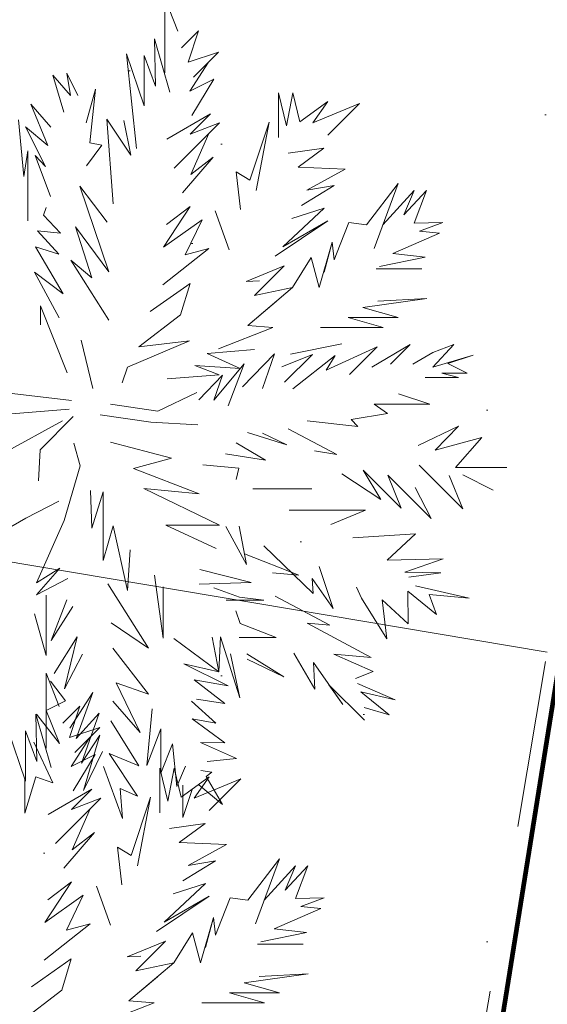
# Model space of a CAD drawing. Header units: millimetres. Extents: x 6487905018 to 6488192500, y 5882180700 to 5882375224.
# Tile 118 of 256: x 6488051874 to 6488052822, y 5882242171 to 5882243939. Entities that reach past the tile are written whole.
import ezdxf
from ezdxf.xclip import XClip

# ---------------------------------------------------------------- set-up
doc = ezdxf.new("R2010")
doc.units = ezdxf.units.MM
doc.header["$MEASUREMENT"] = 0
doc.header["$XCLIPFRAME"] = 2
for name, pattern in [('Dashed', [600, 300, -300]), ('GSW', [3000, 1500, -1500]), ('L_0_03', [1000, 500, -500]), ('Przerywana', [2400, 1200, -1200]), ('Wipeout_Contour', [1000, 0, -1000])]:
    doc.linetypes.add(name, pattern=pattern)
for name, color, linetype, lineweight in [('0 granice_Nr_pióra__10', 22, 'Continuous', 120), ('drzewa_Nr_pióra__154', 94, 'Continuous', 5), ('granica_Nr_pióra__123', 100, 'Continuous', 120), ('teren zielony_Nr_pióra__1', 7, 'Continuous', 0), ('teren zielony_Nr_pióra__157', 93, 'Continuous', 0), ('Wymiarowanie_Nr_pióra__1', 7, 'Continuous', 0), ('Zamość 06.10._2_217_Granica_konturu_klasyfikcyjnego_Nr_pióra__96', 8, 'Continuous', 15), ('Zamość 06.10._2_218_Granica_uzytku_Nr_pióra__96', 8, 'Continuous', 15), ('Zamość 06.10._2_219_Linia_granicy_Nr_pióra__96', 8, 'Continuous', 15), ('ZBIORNIK_Nr_pióra__81', 182, 'Continuous', 5)]:
    doc.layers.add(name, color=color, linetype=linetype, lineweight=lineweight)
for name, color, linetype in [('Mapa cyfrowa', 7, 'Continuous'), ('Wymiarowanie', 7, 'Continuous'), ('Zamość 06.10._2_Mapa cyfrowa', 7, 'Continuous')]:
    doc.layers.add(name, color=color, linetype=linetype)
doc.styles.add('GENERATED_STYLE_2', font='txt')
doc.dimstyles.new('GENERATED_STYLE__1', dxfattribs={"dimtxt": 750, "dimasz": 570, "dimexe": 0.18, "dimexo": 0, "dimgap": 0.09, "dimtad": 1, "dimlfac": 0.001, "dimzin": 0, "dimdsep": 46, "dimtxsty": 'GENERATED_STYLE_2', "dimblk": 'ARROWHEAD_11', "dimblk1": 'ARROWHEAD_11', "dimblk2": 'ARROWHEAD_11', "dimcen": 0.09, "dimclrd": 7, "dimclre": 7, "dimclrt": 7, "dimazin": 0, "dimtfac": 1, "dimtdec": 4, "dimtmove": 2, "dimatfit": 3, "dimfxl": 0, "dimtolj": 1, "dimtzin": 0, "dimarcsym": 0})

# ---------------------------------------------------------------- blocks, each defined once
blk = doc.blocks.new('Rysunek_1_2')
at = {"color": 254, "linetype": 'Wipeout_Contour', "lineweight": 0, "ltscale": 70061284114.24681}
blk.add_wipeout([(6487915525.867126, 5882181505.900702), (6488146644.289524, 5882181505.900702), (6488146644.289524, 5882373115.540435), (6488107628.768834, 5882373115.540435), (6488107628.768834, 5882320263.490532), (6488101226.436201, 5882320263.490532), (6488101226.436201, 5882373115.540435), (6487915525.867126, 5882373115.540435)], dxfattribs=at).dxf.layer = 'Zamość 06.10._2_Mapa cyfrowa'
at = {"layer": 'Zamość 06.10._2_217_Granica_konturu_klasyfikcyjnego_Nr_pióra__96', "linetype": 'L_0_03', "flags": 128}
blk.add_lwpolyline([(6488051120, 5882232010), (6488060880, 5882292980.000001)], dxfattribs=at)
at = {"layer": 'Zamość 06.10._2_218_Granica_uzytku_Nr_pióra__96', "linetype": 'L_0_03', "flags": 128}
for points in [[(6488060880, 5882292980.000001), (6488051120, 5882232010)], [(6488051120, 5882232010), (6488060880, 5882292980.000001)]]:
    blk.add_lwpolyline(points, dxfattribs=at)
at = {"layer": 'Zamość 06.10._2_219_Linia_granicy_Nr_pióra__96', "linetype": 'Continuous', "flags": 128}
blk.add_lwpolyline([(6488065190.000001, 5882319980.000001), (6488051120, 5882232010)], dxfattribs=at)
blk = doc.blocks.new('*D75', base_point=(6488045394.921593, 5882250647.102998))
at = {"layer": 'Wymiarowanie_Nr_pióra__1', "linetype": 'Continuous'}
for points in [[(6488060230.552193, 5882248902.391357), (6488060219.134123, 5882248959.793873), (6488060186.61821, 5882249008.457375), (6488060137.954707, 5882249040.973288), (6488060080.552193, 5882249052.391357), (6488060023.149677, 5882249040.973288), (6488059974.486176, 5882249008.457375), (6488059941.970263, 5882248959.793873), (6488059930.552193, 5882248902.391357), (6488059941.970263, 5882248844.988843), (6488059974.486176, 5882248796.32534), (6488060023.149677, 5882248763.809427), (6488060080.552193, 5882248752.391357), (6488060137.954707, 5882248763.809427), (6488060186.61821, 5882248796.32534), (6488060219.134123, 5882248844.988843)], [(6488059031.653335, 5882241782.627208), (6488059020.235264, 5882241840.029723), (6488058987.719352, 5882241888.693226), (6488058939.055849, 5882241921.209138), (6488058881.653335, 5882241932.627208), (6488058824.250819, 5882241921.209138), (6488058775.587317, 5882241888.693226), (6488058743.071404, 5882241840.029723), (6488058731.653335, 5882241782.627208), (6488058743.071404, 5882241725.224693), (6488058775.587317, 5882241676.561191), (6488058824.250819, 5882241644.045279), (6488058881.653335, 5882241632.627208), (6488058939.055849, 5882241644.045279), (6488058987.719352, 5882241676.561191), (6488059020.235264, 5882241725.224693)]]:
    blk.add_hatch(color=256, dxfattribs=at).paths.add_polyline_path(points)
for p, q in [((6488060130.367934, 5882249198.226433), (6488060105.460064, 5882249050.308895)), ((6488059525.861426, 5882248995.795874), (6488059932.634655, 5882248927.299229)), ((6488060228.46973, 5882248877.483486), (6488060635.242959, 5882248808.986841)), ((6488060055.644321, 5882248754.47382), (6488058906.561206, 5882241930.544745))]:
    blk.add_line(p, q, dxfattribs=at)
blk.add_circle((6488060080.552193, 5882248902.391357), 150, dxfattribs=at)
at = {"layer": 'Wymiarowanie_Nr_pióra__1', "insert": (6488059329.541573, 5882245345.779008), "char_height": 750, "attachment_point": 7, "rotation": 80.441619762, "style": 'GENERATED_STYLE_2'}
blk.add_mtext('\\A1;{\\fArial|b1|i0|c238|p38;7,22}', dxfattribs=at)
blk = doc.blocks.new('ARROWHEAD_11')
at = {"color": 0, "linetype": 'Continuous', "lineweight": 0}
blk.add_line((0, 0), (-1, 0), dxfattribs=at)
at = {"color": 0, "linetype": 'Continuous', "lineweight": 0, "const_width": 0.25, "flags": 128}
blk.add_lwpolyline([(-0.125, 0, 1), (0.125, 0, 1)], format="xyb", close=True, dxfattribs=at)
blk = doc.blocks.new('*D76', base_point=(6488045394.921593, 5882250647.102998))
at = {"layer": 'Wymiarowanie_Nr_pióra__1', "linetype": 'Continuous'}
for points in [[(6488059031.653335, 5882241782.627208), (6488059020.235264, 5882241840.029723), (6488058987.719352, 5882241888.693226), (6488058939.055849, 5882241921.209138), (6488058881.653335, 5882241932.627208), (6488058824.250819, 5882241921.209138), (6488058775.587317, 5882241888.693226), (6488058743.071404, 5882241840.029723), (6488058731.653335, 5882241782.627208), (6488058743.071404, 5882241725.224693), (6488058775.587317, 5882241676.561191), (6488058824.250819, 5882241644.045279), (6488058881.653335, 5882241632.627208), (6488058939.055849, 5882241644.045279), (6488058987.719352, 5882241676.561191), (6488059020.235264, 5882241725.224693)], [(6488056482.518495, 5882226644.370366), (6488056471.100425, 5882226701.772881), (6488056438.584512, 5882226750.436383), (6488056389.92101, 5882226782.952296), (6488056332.518495, 5882226794.370366), (6488056275.11598, 5882226782.952296), (6488056226.452477, 5882226750.436383), (6488056193.936564, 5882226701.772881), (6488056182.518495, 5882226644.370366), (6488056193.936564, 5882226586.967852), (6488056226.452477, 5882226538.304349), (6488056275.11598, 5882226505.788436), (6488056332.518495, 5882226494.370366), (6488056389.92101, 5882226505.788436), (6488056438.584512, 5882226538.304349), (6488056471.100425, 5882226586.967852)]]:
    blk.add_hatch(color=256, dxfattribs=at).paths.add_polyline_path(points)
for p, q in [((6488058326.962568, 5882241876.031725), (6488058733.735797, 5882241807.535079)), ((6488059029.570872, 5882241757.719337), (6488059436.344101, 5882241689.222692)), ((6488058856.745463, 5882241634.70967), (6488056357.426366, 5882226792.287904)), ((6488055777.827728, 5882226737.774882), (6488056184.600957, 5882226669.278237)), ((6488056480.436032, 5882226619.462495), (6488056887.209261, 5882226550.96585)), ((6488056307.610623, 5882226496.452828), (6488056282.702753, 5882226348.535291))]:
    blk.add_line(p, q, dxfattribs=at)
for centre in [(6488058881.653335, 5882241782.627208), (6488056332.518495, 5882226644.370366)]:
    blk.add_circle(centre, 150, dxfattribs=at)
at = {"layer": 'Wymiarowanie_Nr_pióra__1', "insert": (6488057604.051624, 5882235098.808304), "char_height": 750, "attachment_point": 7, "rotation": 80.441619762, "style": 'GENERATED_STYLE_2'}
blk.add_mtext('\\A1;{\\fArial|b1|i0|c238|p38;15,35}', dxfattribs=at)

msp = doc.modelspace()

# ---------------------------------------------------------------- block references
at = {"layer": 'Mapa cyfrowa', "color": 22, "linetype": 'Continuous', "lineweight": 5}
ref = msp.add_blockref('Rysunek_1_2', (0, 0), dxfattribs=at)
XClip(ref).set_block_clipping_path([(6487915525.8671264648, 5882181505.9007024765), (6488146644.2895231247, 5882181505.9007024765), (6488146644.2895231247, 5882373115.5404348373), (6488107628.7688331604, 5882373115.5404348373), (6488107628.7688331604, 5882320263.4905319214), (6488101226.4362001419, 5882320263.4905319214), (6488101226.4362001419, 5882373115.5404348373), (6487915525.8671264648, 5882373115.5404348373)])

# ---------------------------------------------------------------- next in the draw order: hatches: boundary and pattern name
at = {"layer": 'teren zielony_Nr_pióra__157', "linetype": 'Continuous'}
h = msp.add_hatch(dxfattribs=at)
h.set_pattern_fill('płyty_kamienne', color=256, style=0, pattern_type=2)
h.set_pattern_definition([(45, (6488045394.9, 5882252147.1), (-477.297, 477.297), [0, -450, 0, -675]), (110, (6488046894.9, 5882252147.1), (634.293, 230.864), [0, -330, 0, -570])])
h.paths.add_polyline_path([(6488047566.699059, 5882255932.5327), (6488045555.029326, 5882243354.950158), (6488046140.947524, 5882232527.375745, 0.2070569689), (6488048206.599371, 5882228254.370432, 0.0243137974), (6488049407.91275, 5882227454.239101, 0.0023663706), (6488049528.889167, 5882227382.669014), (6488050419.958063, 5882227639.987889), (6488050422.409745, 5882227655.31354), (6488050730.000001, 5882229610.000001), (6488051058.251553, 5882231630.009551), (6488051118.989788, 5882232009.688929), (6488053911.431513, 5882249465.456784), (6488055989.23284, 5882262453.952582), (6488056194.365236, 5882263736.503895), (6488052143.069927, 5882263733.65154), (6488050824.942152, 5882255492.308228, 0.0532631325)])

# ---------------------------------------------------------------- next in the draw order: linework, layer by layer
at = {"layer": '0 granice_Nr_pióra__10', "linetype": 'Continuous'}
msp.add_line((6488065190.000001, 5882319980), (6488051120, 5882232009.999999), dxfattribs=at)
at = {"layer": 'drzewa_Nr_pióra__154', "linetype": 'Continuous'}
for p, q in [((6488052134.773488, 5882243843.701805), (6488052134.773488, 5882243978.254169)), ((6488052134.773488, 5882243978.254169), (6488052158.303645, 5882243918.010048)), ((6488052164.826826, 5882243888.121813), (6488052195.377611, 5882243918.672598)), ((6488052195.377611, 5882243918.672598), (6488052177.123507, 5882243862.569195)), ((6488052118.420998, 5882243819.337605), (6488052116.150771, 5882243904.657341)), ((6488052116.150771, 5882243904.657341), (6488052144.026292, 5882243808.819776)), ((6488052084.224755, 5882243707.417171), (6488052066.024288, 5882243877.721546)), ((6488052066.024288, 5882243877.721546), (6488052097.932315, 5882243784.412613)), ((6488052177.123507, 5882243862.569195), (6488052231.12853, 5882243880.321612)), ((6488052231.12853, 5882243880.321612), (6488052186.266632, 5882243835.459715)), ((6488052097.932315, 5882243784.412613), (6488052097.932315, 5882243874.804988)), ((6488052097.932315, 5882243874.804988), (6488052118.420998, 5882243819.337605)), ((6488052180.103259, 5882243810.744379), (6488052213.134809, 5882243862.327892)), ((6488052213.134809, 5882243862.327892), (6488052186.266632, 5882243835.459715)), ((6488051965.850423, 5882243802.499368), (6488051959.233068, 5882243843.111916)), ((6488051959.233068, 5882243843.111916), (6488051978.564397, 5882243802.630115)), ((6488051953.613576, 5882243772.67104), (6488051934.095553, 5882243839.429493)), ((6488051934.095553, 5882243839.429493), (6488051965.850423, 5882243802.499368)), ((6488052223.010165, 5882243832.234417), (6488052180.103259, 5882243810.744379)), ((6488052183.501717, 5882243767.079449), (6488052223.010165, 5882243832.234417)), ((6488051993.563681, 5882243753.795985), (6488052010.536302, 5882243813.900136)), ((6488052010.536302, 5882243813.900136), (6488052000.283905, 5882243717.56401)), ((6488052339.29663, 5882243727.187481), (6488052339.29663, 5882243807.523382)), ((6488052339.29663, 5882243807.523382), (6488052353.314447, 5882243748.536071)), ((6488052353.314447, 5882243748.536071), (6488052364.537001, 5882243807.523382)), ((6488052364.537001, 5882243807.523382), (6488052377.561297, 5882243755.256267)), ((6488052427.459178, 5882243792.211954), (6488052377.561297, 5882243755.256267)), ((6488052400.898612, 5882243753.402406), (6488052427.459178, 5882243792.211954)), ((6488052484.564652, 5882243788.146486), (6488052400.898612, 5882243753.402406)), ((6488052427.67052, 5882243731.252354), (6488052484.564652, 5882243788.146486)), ((6488051925.082127, 5882243712.890453), (6488051894.322232, 5882243787.029714)), ((6488051894.322232, 5882243787.029714), (6488051930.43526, 5882243745.621065)), ((6488051872.196469, 5882243758.962936), (6488051881.543428, 5882243657.244124)), ((6488052041.916536, 5882243608.351075), (6488052030.886839, 5882243759.965093)), ((6488052030.886839, 5882243759.965093), (6488052074.189287, 5882243695.435492)), ((6488052074.189287, 5882243695.435492), (6488052061.078891, 5882243757.859978)), ((6488052061.078891, 5882243757.859978), (6488052074.189287, 5882243695.435492)), ((6488052216.831427, 5882243769.822038), (6488052138.826159, 5882243724.317605)), ((6488052151.826492, 5882243672.316269), (6488052233.07858, 5882243753.568357)), ((6488052180.427227, 5882243733.417838), (6488052216.831427, 5882243769.822038)), ((6488052233.07858, 5882243753.568357), (6488052180.427227, 5882243733.417838)), ((6488052322.095227, 5882243755.158227), (6488052287.810715, 5882243650.99328)), ((6488052299.238768, 5882243632.226459), (6488052322.095227, 5882243755.158227)), ((6488051920.495676, 5882243675.178741), (6488051884.748247, 5882243746.509214)), ((6488051884.748247, 5882243746.509214), (6488051925.082127, 5882243712.890453)), ((6488052000.283905, 5882243717.56401), (6488052021.795321, 5882243713.367024)), ((6488052213.778774, 5882243734.26855), (6488052168.533263, 5882243689.02304)), ((6488052181.389849, 5882243661.148637), (6488052213.778774, 5882243734.26855)), ((6488051881.543428, 5882243657.244124), (6488051888.951937, 5882243703.201676)), ((6488051888.951937, 5882243703.201676), (6488051888.951937, 5882243577.984343)), ((6488052021.795321, 5882243713.367024), (6488051994.164798, 5882243676.266868)), ((6488052420.214131, 5882243708.126274), (6488052356.498032, 5882243699.216735)), ((6488052374.065758, 5882243673.99961), (6488052420.214131, 5882243708.126274)), ((6488051929.438112, 5882243621.38219), (6488051902.122433, 5882243694.987349)), ((6488051902.122433, 5882243694.987349), (6488051920.495676, 5882243675.178741)), ((6488052166.603972, 5882243627.752962), (6488052221.807232, 5882243692.233041)), ((6488052221.807232, 5882243692.233041), (6488052181.389849, 5882243661.148637)), ((6488052287.810715, 5882243650.99328), (6488052262.867032, 5882243665.921288)), ((6488052262.867032, 5882243665.921288), (6488052270.823976, 5882243597.842946)), ((6488052458.888225, 5882243670.489461), (6488052374.065758, 5882243673.99961)), ((6488052390.192359, 5882243632.794978), (6488052458.888225, 5882243670.489461)), ((6488052034.303473, 5882243486.151485), (6488051982.045813, 5882243639.765274)), ((6488051982.045813, 5882243639.765274), (6488052031.183393, 5882243575.073771)), ((6488052380.262205, 5882243605.342188), (6488052438.930266, 5882243641.243603)), ((6488052438.930266, 5882243641.243603), (6488052390.192359, 5882243632.794978)), ((6488052553.782375, 5882243644.795659), (6488052496.87357, 5882243570.49122)), ((6488052511.099678, 5882243527.979858), (6488052553.782375, 5882243644.795659)), ((6488052582.443399, 5882243632.299681), (6488052526.573468, 5882243570.329177)), ((6488052604.907976, 5882243632.299681), (6488052564.098015, 5882243588.566081)), ((6488052564.098015, 5882243588.566081), (6488052582.443399, 5882243632.299681)), ((6488052582.613537, 5882243573.724884), (6488052604.907976, 5882243632.299681)), ((6488051921.998025, 5882243601.576204), (6488051916.84483, 5882243587.858069)), ((6488052132.325992, 5882243530.612628), (6488052180.427227, 5882243603.414498)), ((6488052180.427227, 5882243603.414498), (6488052138.038755, 5882243570.900223)), ((6488052250.510583, 5882243525.7334), (6488052225.44569, 5882243595.845437)), ((6488052346.83196, 5882243530.948776), (6488052421.016807, 5882243600.742259)), ((6488052421.016807, 5882243600.742259), (6488052362.833469, 5882243581.894843)), ((6488051916.84483, 5882243587.858069), (6488051947.355408, 5882243555.566854)), ((6488052201.705667, 5882243579.625157), (6488052132.325992, 5882243530.612628)), ((6488052171.649505, 5882243516.869832), (6488052201.705667, 5882243579.625157)), ((6488052333.214299, 5882243514.224085), (6488052427.45665, 5882243577.903804)), ((6488052427.45665, 5882243577.903804), (6488052346.83196, 5882243530.948776)), ((6488051947.355408, 5882243555.566854), (6488051906.332207, 5882243559.8728)), ((6488051906.332207, 5882243559.8728), (6488051944.91092, 5882243517.896297)), ((6488052003.779487, 5882243475.671251), (6488051974.789958, 5882243567.15061)), ((6488051974.789958, 5882243567.15061), (6488052034.303473, 5882243486.151485)), ((6488052465.419002, 5882243574.518497), (6488052449.909888, 5882243535.353559)), ((6488052496.87357, 5882243570.49122), (6488052465.419002, 5882243574.518497)), ((6488052633.994042, 5882243574.872029), (6488052582.613537, 5882243573.724884)), ((6488052591.972156, 5882243559.430266), (6488052633.994042, 5882243574.872029)), ((6488052628.299504, 5882243555.59132), (6488052591.972156, 5882243559.430266)), ((6488052544.445212, 5882243519.068493), (6488052628.299504, 5882243555.59132)), ((6488051944.91092, 5882243517.896297), (6488051902.624109, 5882243531.032528)), ((6488051902.624109, 5882243531.032528), (6488051952.545392, 5882243446.790364)), ((6488052131.429419, 5882243462.65054), (6488052214.228096, 5882243528.012561)), ((6488052214.228096, 5882243528.012561), (6488052171.649505, 5882243516.869832)), ((6488052412.085979, 5882243457.748537), (6488052435.568046, 5882243539.301907)), ((6488052435.568046, 5882243539.301907), (6488052421.241369, 5882243485.297161)), ((6488052438.923014, 5882243507.608564), (6488052435.568046, 5882243539.301907)), ((6488052449.909888, 5882243535.353559), (6488052438.923014, 5882243507.608564)), ((6488052034.634597, 5882243399.373471), (6488051966.295715, 5882243506.982536)), ((6488051966.295715, 5882243506.982536), (6488052003.779487, 5882243475.671251)), ((6488052364.281209, 5882243458.215109), (6488052397.676339, 5882243511.729661)), ((6488052397.676339, 5882243511.729661), (6488052412.085979, 5882243457.748537)), ((6488052520.626431, 5882243495.894), (6488052602.478987, 5882243512.612093)), ((6488052602.478987, 5882243512.612093), (6488052544.445212, 5882243519.068493)), ((6488052349.048948, 5882243496.835225), (6488052280.725026, 5882243468.519339)), ((6488052295.803889, 5882243443.590166), (6488052349.048948, 5882243496.835225)), ((6488052514.686547, 5882243491.334902), (6488052596.465072, 5882243491.334902)), ((6488051952.545392, 5882243446.790364), (6488051901.06407, 5882243485.791366)), ((6488051901.06407, 5882243485.791366), (6488051945.154509, 5882243403.371964)), ((6488052280.725026, 5882243468.519339), (6488052304.829989, 5882243470.075324)), ((6488052180.162939, 5882243465.466258), (6488052108.730968, 5882243414.716581)), ((6488052163.13839, 5882243409.228177), (6488052180.162939, 5882243465.466258)), ((6488052283.683525, 5882243389.946648), (6488052364.281209, 5882243458.215109)), ((6488052364.281209, 5882243458.215109), (6488052295.803889, 5882243443.590166)), ((6488052490.414773, 5882243422.03743), (6488052605.450902, 5882243438.12155)), ((6488052605.450902, 5882243438.12155), (6488052517.229412, 5882243433.63932)), ((6488051911.748926, 5882243425.30754), (6488051911.482674, 5882243390.779533)), ((6488051959.726518, 5882243304.940239), (6488051911.748926, 5882243425.30754)), ((6488052283.683525, 5882243389.946648), (6488052334.84497, 5882243433.131559)), ((6488052334.84497, 5882243433.131559), (6488052283.683525, 5882243389.946648)), ((6488052553.782375, 5882243403.920901), (6488052490.414773, 5882243422.03743)), ((6488052088.124856, 5882243351.208019), (6488052163.13839, 5882243409.228177)), ((6488052526.824883, 5882243386.206147), (6488052464.024955, 5882243403.920901)), ((6488052464.024955, 5882243403.920901), (6488052553.782375, 5882243403.920901)), ((6488052231.028281, 5882243348.022038), (6488052329.136603, 5882243386.453022)), ((6488052329.136603, 5882243386.453022), (6488052283.683525, 5882243389.946648)), ((6488052414.419617, 5882243386.206147), (6488052526.824883, 5882243386.206147)), ((6488051984.919024, 5882243363.270397), (6488052005.382494, 5882243276.801741)), ((6488052179.229316, 5882243362.478602), (6488052067.766335, 5882243315.026096)), ((6488052088.124856, 5882243351.208019), (6488052179.229316, 5882243362.478602)), ((6488052210.946575, 5882243339.442635), (6488052295.75421, 5882243346.947799)), ((6488052360.437369, 5882243338.444098), (6488052452.761805, 5882243356.768987)), ((6488052516.269189, 5882243351.641363), (6488052424.684694, 5882243309.499845)), ((6488052466.434575, 5882243301.806749), (6488052516.269189, 5882243351.641363)), ((6488052575.312372, 5882243355.433127), (6488052506.518938, 5882243314.807084)), ((6488052540.103134, 5882243320.223889), (6488052575.312372, 5882243355.433127)), ((6488052615.938416, 5882243314.807084), (6488052653.763144, 5882243355.524457)), ((6488052653.763144, 5882243355.524457), (6488052616.026198, 5882243341.490397)), ((6488052270.355008, 5882243312.777209), (6488052210.946575, 5882243339.442635)), ((6488052274.258223, 5882243279.894077), (6488052331.725451, 5882243338.909619)), ((6488052331.725451, 5882243338.909619), (6488052310.430567, 5882243276.889442)), ((6488052400.386343, 5882243337.796384), (6488052344.829758, 5882243315.406393)), ((6488052350.083747, 5882243287.916334), (6488052400.386343, 5882243337.796384)), ((6488052440.532125, 5882243336.179743), (6488052364.598625, 5882243275.806082)), ((6488052424.684694, 5882243309.499845), (6488052440.532125, 5882243336.179743)), ((6488052616.026198, 5882243341.490397), (6488052580.502452, 5882243320.092995)), ((6488052688.523614, 5882243336.474307), (6488052615.938416, 5882243314.807084)), ((6488052643.373932, 5882243321.43489), (6488052688.523614, 5882243336.474307)), ((6488052067.766335, 5882243315.026096), (6488052058.118009, 5882243287.028849)), ((6488052232.511837, 5882243301.49111), (6488052188.75228, 5882243318.098884)), ((6488052188.75228, 5882243318.098884), (6488052270.355008, 5882243312.777209)), ((6488052277.683622, 5882243320.832782), (6488052222.902641, 5882243255.624646)), ((6488052248.623145, 5882243245.361048), (6488052277.683622, 5882243320.832782)), ((6488052677.690002, 5882243303.955105), (6488052643.373932, 5882243321.43489)), ((6488052138.919929, 5882243294.068126), (6488052232.511837, 5882243301.49111)), ((6488052238.642686, 5882243300.643063), (6488052195.975426, 5882243256.484669)), ((6488052222.902641, 5882243255.624646), (6488052238.642686, 5882243300.643063)), ((6488052602.521202, 5882243296.265819), (6488052662.522946, 5882243296.265819)), ((6488052662.522946, 5882243296.265819), (6488052632.610988, 5882243303.955105)), ((6488052632.610988, 5882243303.955105), (6488052677.690002, 5882243303.955105)), ((6488051967.644116, 5882243255.056046), (6488051850.64111, 5882243269.096407)), ((6488052192.143926, 5882243269.361446), (6488052122.462494, 5882243235.940355)), ((6488052554.509501, 5882243267.051667), (6488052610.52161, 5882243248.722053)), ((6488052122.462494, 5882243235.940355), (6488052037.195798, 5882243248.633752)), ((6488052610.52161, 5882243248.722053), (6488052510.852383, 5882243248.722053)), ((6488052510.852383, 5882243248.722053), (6488052534.576082, 5882243231.522787)), ((6488051962.963996, 5882243239.455646), (6488051852.712704, 5882243230.418977)), ((6488051911.03127, 5882243166.725312), (6488051970.562399, 5882243226.256442)), ((6488052109.756954, 5882243216.245883), (6488052019.125439, 5882243229.200982)), ((6488052534.576082, 5882243231.522787), (6488052469.677608, 5882243221.213001)), ((6488051846.272998, 5882243160.933628), (6488051951.467508, 5882243218.39384)), ((6488052194.34914, 5882243211.229321), (6488052109.756954, 5882243216.245883)), ((6488052356.597781, 5882243204.48759), (6488052443.895821, 5882243157.98122)), ((6488052481.404025, 5882243208.228762), (6488052390.605371, 5882243218.409071)), ((6488052469.677608, 5882243221.213001), (6488052481.404025, 5882243208.228762)), ((6488052662.09796, 5882243209.011185), (6488052589.828465, 5882243174.160517)), ((6488052620.253592, 5882243166.089781), (6488052662.09796, 5882243209.011185)), ((6488052283.346539, 5882243197.804078), (6488052354.059505, 5882243175.437706)), ((6488052354.059505, 5882243175.437706), (6488052310.430567, 5882243196.720716)), ((6488052704.295042, 5882243188.764743), (6488052620.253592, 5882243166.089781)), ((6488052657.11943, 5882243134.849758), (6488052704.295042, 5882243188.764743)), ((6488051982.977453, 5882243137.66471), (6488051971.513016, 5882243178.655684)), ((6488052037.345894, 5882243180.371966), (6488052147.018858, 5882243151.476933)), ((6488052315.746264, 5882243148.115999), (6488052262.933494, 5882243179.008292)), ((6488051908.03164, 5882243110.789587), (6488051911.03127, 5882243166.725312)), ((6488052147.018858, 5882243151.476933), (6488052078.469363, 5882243132.886188)), ((6488052243.771211, 5882243159.560793), (6488052315.746264, 5882243148.115999)), ((6488052443.895821, 5882243157.98122), (6488052403.862023, 5882243165.070069)), ((6488051954.352574, 5882243039.812117), (6488051982.977453, 5882243137.66471)), ((6488052267.74325, 5882243133.683647), (6488052203.334971, 5882243139.342673)), ((6488052262.9338, 5882243113.177934), (6488052267.74325, 5882243133.683647)), ((6488052591.615842, 5882243139.01316), (6488052670.255262, 5882243060.373739)), ((6488052749.224196, 5882243134.849758), (6488052657.11943, 5882243134.849758)), ((6488052078.469363, 5882243132.886188), (6488052196.351244, 5882243087.765132)), ((6488052452.691778, 5882243123.61747), (6488052522.780656, 5882243077.390241)), ((6488052522.780656, 5882243077.390241), (6488052490.881558, 5882243130.356843)), ((6488052490.881558, 5882243130.356843), (6488052559.39852, 5882243061.839882)), ((6488052559.39852, 5882243061.839882), (6488052535.168525, 5882243121.225865)), ((6488052535.168525, 5882243121.225865), (6488052612.919837, 5882243043.474553)), ((6488052670.255262, 5882243060.373739), (6488052645.472274, 5882243120.692059)), ((6488052670.012453, 5882243121.856976), (6488052724.513162, 5882243094.413519)), ((6488052724.513162, 5882243094.413519), (6488052670.012453, 5882243121.856976)), ((6488052612.919837, 5882243043.474553), (6488052584.457762, 5882243098.964249)), ((6488052001.715391, 5882243093.573177), (6488052003.58744, 5882243026.179446)), ((6488052003.58744, 5882243026.179446), (6488052024.306991, 5882243091.174939)), ((6488052024.306991, 5882243091.174939), (6488052024.306991, 5882242968.145955)), ((6488052196.351244, 5882243087.765132), (6488052097.189844, 5882243097.317274)), ((6488052097.189844, 5882243097.317274), (6488052233.144855, 5882243031.579099)), ((6488052293.19328, 5882243096.659977), (6488052398.776793, 5882243096.659977)), ((6488051885.274, 5882243043.930622), (6488051944.896478, 5882243074.374269)), ((6488052495.374475, 5882243058.470196), (6488052358.340553, 5882243058.470196)), ((6488052433.020312, 5882243032.252386), (6488052495.374475, 5882243058.470196)), ((6488051790.111555, 5882242989.32922), (6488051885.274, 5882243043.930622)), ((6488051904.431293, 5882242927.48923), (6488051954.352574, 5882243039.812117)), ((6488052024.306991, 5882242968.145955), (6488052042.135241, 5882243030.028728)), ((6488052042.135241, 5882243030.028728), (6488052067.755157, 5882242914.134304)), ((6488052233.144855, 5882243031.579099), (6488052136.502854, 5882243031.579099)), ((6488052136.502854, 5882243031.579099), (6488052227.33027, 5882242989.271958)), ((6488052281.710243, 5882242960.830943), (6488052244.272887, 5882243028.699622)), ((6488052268.288976, 5882243029.729177), (6488052281.710243, 5882242960.830943)), ((6488052585.232783, 5882243015.787499), (6488052472.4077, 5882243008.619604)), ((6488052534.1436, 5882242968.470022), (6488052585.232783, 5882243015.787499)), ((6488052401.315365, 5882242908.6142), (6488052312.640704, 5882242994.468281)), ((6488052067.755157, 5882242914.134304), (6488052072.431986, 5882242986.740269)), ((6488052375.672634, 5882242941.691298), (6488052277.977148, 5882242979.99483)), ((6488052412.255539, 5882242957.379599), (6488052437.012123, 5882242881.463033)), ((6488052634.654853, 5882242970.858345), (6488052534.1436, 5882242968.470022)), ((6488052566.175758, 5882242946.882829), (6488052634.654853, 5882242970.858345)), ((6488051946.167714, 5882242954.289967), (6488051904.431293, 5882242927.48923)), ((6488051904.52389, 5882242906.366012), (6488051946.167714, 5882242954.289967)), ((6488052116.253358, 5882242941.637039), (6488052132.197144, 5882242828.582689)), ((6488052289.976228, 5882242928.169129), (6488052197.884265, 5882242951.710617)), ((6488052328.357594, 5882242945.978988), (6488052375.672634, 5882242941.691298)), ((6488052630.784374, 5882242945.554981), (6488052566.175758, 5882242946.882829)), ((6488052573.161003, 5882242937.808416), (6488052630.784374, 5882242945.554981)), ((6488051960.592735, 5882242935.289431), (6488051904.52389, 5882242906.366012)), ((6488052105.642657, 5882242810.210737), (6488052032.354579, 5882242925.929191)), ((6488052196.408394, 5882242925.088849), (6488052289.976228, 5882242928.169129)), ((6488052437.012123, 5882242881.463033), (6488052399.463317, 5882242935.505301)), ((6488052399.463317, 5882242935.505301), (6488052401.315365, 5882242908.6142)), ((6488052681.287539, 5882242899.954465), (6488052584.803079, 5882242922.684395)), ((6488051922.120225, 5882242797.044032), (6488051921.898006, 5882242905.902315)), ((6488052132.197144, 5882242828.582689), (6488052132.197144, 5882242920.313046)), ((6488052268.973322, 5882242902.29785), (6488052222.804692, 5882242918.941116)), ((6488052431.009457, 5882242851.958785), (6488052333.050922, 5882242903.912681)), ((6488052488.270815, 5882242900.401687), (6488052479.045958, 5882242919.853355)), ((6488052571.028256, 5882242913.044329), (6488052571.754037, 5882242854.042543)), ((6488052571.028256, 5882242913.044329), (6488052622.879638, 5882242870.750515)), ((6488052622.879638, 5882242870.750515), (6488052609.400891, 5882242906.693838)), ((6488052609.400891, 5882242906.693838), (6488052681.287539, 5882242899.954465)), ((6488051930.951973, 5882242824.526586), (6488051958.69552, 5882242897.545464)), ((6488052245.349938, 5882242896.647181), (6488052312.431663, 5882242896.647181)), ((6488052312.431663, 5882242896.647181), (6488052268.973322, 5882242902.29785)), ((6488052533.564256, 5882242827.085052), (6488052488.270815, 5882242900.401687)), ((6488052571.754037, 5882242854.042543), (6488052525.416945, 5882242897.202566)), ((6488052525.416945, 5882242897.202566), (6488052533.564256, 5882242827.085052)), ((6488051900.874401, 5882242872.326214), (6488051922.120225, 5882242797.044032)), ((6488051969.952975, 5882242885.368149), (6488051930.951973, 5882242824.526586)), ((6488052269.918708, 5882242854.665843), (6488052262.283803, 5882242877.347227)), ((6488052038.594739, 5882242855.727387), (6488052105.642657, 5882242810.210737)), ((6488052334.939953, 5882242829.633884), (6488052269.918708, 5882242854.665843)), ((6488052505.406409, 5882242793.524661), (6488052390.41973, 5882242855.637026)), ((6488052390.41973, 5882242855.637026), (6488052431.009457, 5882242851.958785)), ((6488051977.753176, 5882242830.766746), (6488051936.411744, 5882242764.773715)), ((6488051954.661213, 5882242737.651126), (6488051977.753176, 5882242830.766746)), ((6488052231.977307, 5882242767.836809), (6488052150.917624, 5882242827.646666)), ((6488052219.849818, 5882242830.261426), (6488052231.977307, 5882242767.836809)), ((6488052231.977307, 5882242767.836809), (6488052235.145241, 5882242830.886017)), ((6488052235.145241, 5882242830.886017), (6488052269.418269, 5882242721.035606)), ((6488052268.13645, 5882242829.633884), (6488052334.939953, 5882242829.633884)), ((6488051987.113417, 5882242799.565944), (6488051954.661213, 5882242737.651126)), ((6488052105.776096, 5882242727.882919), (6488052041.714819, 5882242810.486224)), ((6488052269.418269, 5882242721.035606), (6488052252.946415, 5882242800.147014)), ((6488052348.628832, 5882242758.911366), (6488052281.901742, 5882242800.349771)), ((6488052366.871736, 5882242801.770984), (6488052404.048137, 5882242736.65851)), ((6488052508.909175, 5882242768.797001), (6488052438.468966, 5882242799.590532)), ((6488052438.468966, 5882242799.590532), (6488052505.406409, 5882242793.524661)), ((6488052168.930123, 5882242782.535798), (6488052231.977307, 5882242767.836809)), ((6488052248.65338, 5882242742.559976), (6488052168.930123, 5882242782.535798)), ((6488052283.027845, 5882242790.823117), (6488052348.628832, 5882242758.911366)), ((6488052404.048137, 5882242736.65851), (6488052401.670047, 5882242784.745813)), ((6488052401.670047, 5882242784.745813), (6488052454.678594, 5882242709.096035)), ((6488051921.666318, 5882242631.203745), (6488051921.666318, 5882242765.756108)), ((6488051921.666318, 5882242765.756108), (6488051945.196474, 5882242705.511988)), ((6488052477.581284, 5882242755.841073), (6488052508.909175, 5882242768.797001)), ((6488051956.552153, 5882242715.72176), (6488051929.391933, 5882242751.204701)), ((6488052090.422644, 5882242658.878573), (6488052047.374529, 5882242748.415021)), ((6488052047.374529, 5882242748.415021), (6488052105.776096, 5882242727.882919)), ((6488052242.724899, 5882242711.348492), (6488052187.390917, 5882242753.565908)), ((6488052187.390917, 5882242753.565908), (6488052248.65338, 5882242742.559976)), ((6488052454.678594, 5882242709.096035), (6488052429.607043, 5882242744.87625)), ((6488052429.607043, 5882242744.87625), (6488052493.273005, 5882242681.210289)), ((6488052548.746533, 5882242717.99139), (6488052481.079519, 5882242746.908684)), ((6488052005.833898, 5882242730.924181), (6488051964.185026, 5882242666.841213)), ((6488051975.871288, 5882242648.437288), (6488052005.833898, 5882242730.924181)), ((6488052537.514245, 5882242691.033897), (6488052486.909913, 5882242732.021369)), ((6488052486.909913, 5882242732.021369), (6488052548.746533, 5882242717.99139)), ((6488051922.109969, 5882242698.488723), (6488051956.552153, 5882242715.72176)), ((6488052041.753606, 5882242715.119249), (6488052090.422644, 5882242658.878573)), ((6488052226.799492, 5882242675.867918), (6488052182.991457, 5882242715.583632)), ((6488052191.616935, 5882242718.624558), (6488052242.724899, 5882242711.348492)), ((6488051905.313828, 5882242606.839544), (6488051903.0436, 5882242692.159281)), ((6488051903.0436, 5882242692.159281), (6488051930.919122, 5882242596.321715)), ((6488051904.431293, 5882242691.923179), (6488051946.000996, 5882242639.589824)), ((6488051946.000996, 5882242639.589824), (6488051922.109969, 5882242698.488723)), ((6488051951.719656, 5882242675.623753), (6488051982.270441, 5882242706.174538)), ((6488051982.270441, 5882242706.174538), (6488051964.016335, 5882242650.071135)), ((6488052016.754178, 5882242693.483218), (6488051975.871288, 5882242648.437288)), ((6488051985.534555, 5882242604.252316), (6488052016.754178, 5882242693.483218)), ((6488052111.916623, 5882242701.283419), (6488052102.556382, 5882242599.880814)), ((6488052493.002958, 5882242704.187185), (6488052537.514245, 5882242691.033897)), ((6488052088.222702, 5882242598.929132), (6488052037.714223, 5882242679.94438)), ((6488052242.963609, 5882242640.695817), (6488052183.772905, 5882242683.304723)), ((6488052183.772905, 5882242683.304723), (6488052226.799492, 5882242675.867918)), ((6488051852.917117, 5882242665.223486), (6488051884.825144, 5882242571.914553)), ((6488051884.825144, 5882242571.914553), (6488051884.825144, 5882242662.306928)), ((6488051884.825144, 5882242662.306928), (6488051905.313828, 5882242606.839544)), ((6488051964.016335, 5882242650.071135), (6488052018.021359, 5882242667.823552)), ((6488052018.021359, 5882242667.823552), (6488051973.159462, 5882242622.961655)), ((6488052102.556382, 5882242599.880814), (6488052127.616244, 5882242665.377995)), ((6488052127.616244, 5882242665.377995), (6488052127.616244, 5882242585.840453)), ((6488051934.072054, 5882242568.680013), (6488051899.751172, 5882242642.001896)), ((6488051966.996088, 5882242598.246319), (6488052000.027638, 5882242649.829832)), ((6488052000.027638, 5882242649.829832), (6488051973.159462, 5882242622.961655)), ((6488052018.314218, 5882242654.482217), (6488051985.534555, 5882242604.252316)), ((6488051988.673456, 5882242554.639651), (6488052018.314218, 5882242654.482217)), ((6488052127.616244, 5882242585.840453), (6488052148.538856, 5882242638.919016)), ((6488052148.538856, 5882242638.919016), (6488052156.395875, 5882242562.050624)), ((6488052198.695743, 5882242640.846021), (6488052242.963609, 5882242640.695817)), ((6488052263.446404, 5882242612.407878), (6488052198.695743, 5882242640.846021)), ((6488052022.994338, 5882242624.841455), (6488051988.673456, 5882242554.639651)), ((6488052085.976244, 5882242545.014146), (6488052034.704855, 5882242621.33779)), ((6488052034.704855, 5882242621.33779), (6488052088.222702, 5882242598.929132)), ((6488052009.902994, 5882242619.736357), (6488051966.996088, 5882242598.246319)), ((6488051970.394546, 5882242554.581388), (6488052009.902994, 5882242619.736357)), ((6488052210.896472, 5882242607.235165), (6488052263.446404, 5882242612.407878)), ((6488052024.566059, 5882242597.851487), (6488052059.018751, 5882242504.577908)), ((6488052126.189459, 5882242514.689421), (6488052126.189459, 5882242595.025322)), ((6488052126.189459, 5882242595.025322), (6488052140.207277, 5882242536.038011)), ((6488052140.207277, 5882242536.038011), (6488052151.429831, 5882242595.025322)), ((6488052151.429831, 5882242595.025322), (6488052164.454126, 5882242542.758206)), ((6488052156.395875, 5882242562.050624), (6488052171.989919, 5882242598.399691)), ((6488052219.622067, 5882242587.84076), (6488052199.889638, 5882242590.649999)), ((6488052209.234417, 5882242580.29013), (6488052219.622067, 5882242587.84076)), ((6488051883.334536, 5882242514.078609), (6488051903.582788, 5882242579.304922)), ((6488051883.334536, 5882242577.688774), (6488051883.334536, 5882242514.078609)), ((6488051903.582788, 5882242579.304922), (6488051934.072054, 5882242568.680013)), ((6488052214.352008, 5882242579.713894), (6488052164.454126, 5882242542.758206)), ((6488052187.791442, 5882242540.904346), (6488052214.352008, 5882242579.713894)), ((6488052271.457482, 5882242575.648426), (6488052187.791442, 5882242540.904346)), ((6488052238.279869, 5882242529.67901), (6488052209.234417, 5882242580.29013)), ((6488052214.56335, 5882242518.754293), (6488052271.457482, 5882242575.648426)), ((6488052003.724256, 5882242557.323977), (6488051925.718987, 5882242511.819545)), ((6488051967.320057, 5882242520.919778), (6488052003.724256, 5882242557.323977)), ((6488052059.018751, 5882242504.577908), (6488052054.525836, 5882242558.492892)), ((6488052054.525836, 5882242558.492892), (6488052085.976244, 5882242545.014146)), ((6488052167.347935, 5882242506.63716), (6488052167.347935, 5882242564.358644)), ((6488052183.902558, 5882242556.713873), (6488052167.347935, 5882242506.63716)), ((6488052195.806954, 5882242565.396617), (6488052238.279869, 5882242529.67901)), ((6488051938.719322, 5882242459.818209), (6488052019.971409, 5882242541.070296)), ((6488052019.971409, 5882242541.070296), (6488051967.320057, 5882242520.919778)), ((6488052108.988057, 5882242542.660167), (6488052074.703544, 5882242438.49522)), ((6488052086.131597, 5882242419.728398), (6488052108.988057, 5882242542.660167)), ((6488052000.671603, 5882242521.77049), (6488051955.426092, 5882242476.52498)), ((6488051968.282678, 5882242448.650577), (6488052000.671603, 5882242521.77049)), ((6488051953.496801, 5882242415.254902), (6488052008.700061, 5882242479.734981)), ((6488052008.700061, 5882242479.734981), (6488051968.282678, 5882242448.650577)), ((6488052207.106961, 5882242495.628214), (6488052143.390861, 5882242486.718675)), ((6488052160.958587, 5882242461.50155), (6488052207.106961, 5882242495.628214)), ((6488052074.703544, 5882242438.49522), (6488052049.759861, 5882242453.423227)), ((6488052049.759861, 5882242453.423227), (6488052057.716805, 5882242385.344886)), ((6488052245.781054, 5882242457.991401), (6488052160.958587, 5882242461.50155)), ((6488052177.085188, 5882242420.296918), (6488052245.781054, 5882242457.991401)), ((6488052167.155034, 5882242392.844128), (6488052225.823095, 5882242428.745543)), ((6488052225.823095, 5882242428.745543), (6488052177.085188, 5882242420.296918)), ((6488052340.675204, 5882242432.297599), (6488052283.7664, 5882242357.993159)), ((6488052297.992508, 5882242315.481798), (6488052340.675204, 5882242432.297599)), ((6488052369.336228, 5882242419.80162), (6488052313.466297, 5882242357.831117)), ((6488052391.800806, 5882242419.80162), (6488052350.990844, 5882242376.068021)), ((6488052350.990844, 5882242376.068021), (6488052369.336228, 5882242419.80162)), ((6488052369.506366, 5882242361.226824), (6488052391.800806, 5882242419.80162)), ((6488051919.218821, 5882242318.114568), (6488051967.320057, 5882242390.916438)), ((6488051967.320057, 5882242390.916438), (6488051924.931584, 5882242358.402163)), ((6488052037.403413, 5882242313.23534), (6488052012.33852, 5882242383.347377)), ((6488052133.72479, 5882242318.450716), (6488052207.909636, 5882242388.244199)), ((6488052207.909636, 5882242388.244199), (6488052149.726298, 5882242369.396783)), ((6488051988.598496, 5882242367.127097), (6488051919.218821, 5882242318.114568)), ((6488051958.542335, 5882242304.371772), (6488051988.598496, 5882242367.127097)), ((6488052120.107128, 5882242301.726025), (6488052214.349479, 5882242365.405744)), ((6488052214.349479, 5882242365.405744), (6488052133.72479, 5882242318.450716)), ((6488052252.311831, 5882242362.020436), (6488052236.802717, 5882242322.855498)), ((6488052283.7664, 5882242357.993159), (6488052252.311831, 5882242362.020436)), ((6488052420.886871, 5882242362.373969), (6488052369.506366, 5882242361.226824)), ((6488052378.864985, 5882242346.932206), (6488052420.886871, 5882242362.373969)), ((6488052331.338041, 5882242306.570433), (6488052415.192333, 5882242343.09326)), ((6488052415.192333, 5882242343.09326), (6488052378.864985, 5882242346.932206)), ((6488052198.978809, 5882242245.250477), (6488052222.460876, 5882242326.803846)), ((6488052222.460876, 5882242326.803846), (6488052208.134199, 5882242272.799101)), ((6488052225.815843, 5882242295.110504), (6488052222.460876, 5882242326.803846)), ((6488052236.802717, 5882242322.855498), (6488052225.815843, 5882242295.110504)), ((6488051918.322248, 5882242250.15248), (6488052001.120925, 5882242315.514501)), ((6488052001.120925, 5882242315.514501), (6488051958.542335, 5882242304.371772)), ((6488052389.371816, 5882242300.114033), (6488052331.338041, 5882242306.570433)), ((6488052151.174038, 5882242245.717049), (6488052184.569168, 5882242299.231601)), ((6488052184.569168, 5882242299.231601), (6488052198.978809, 5882242245.250477)), ((6488052307.51926, 5882242283.39594), (6488052389.371816, 5882242300.114033)), ((6488052135.941777, 5882242284.337165), (6488052067.617856, 5882242256.021278)), ((6488052082.696718, 5882242231.092106), (6488052135.941777, 5882242284.337165)), ((6488052301.579377, 5882242278.836842), (6488052383.357901, 5882242278.836842)), ((6488051967.055768, 5882242252.968198), (6488051895.623797, 5882242202.218521)), ((6488051950.031219, 5882242196.730117), (6488051967.055768, 5882242252.968198)), ((6488052067.617856, 5882242256.021278), (6488052091.722819, 5882242257.577264)), ((6488052070.576355, 5882242177.448587), (6488052151.174038, 5882242245.717049)), ((6488052151.174038, 5882242245.717049), (6488052082.696718, 5882242231.092106)), ((6488052070.576355, 5882242177.448587), (6488052121.7378, 5882242220.633499)), ((6488052121.7378, 5882242220.633499), (6488052070.576355, 5882242177.448587)), ((6488052277.307603, 5882242209.53937), (6488052392.343732, 5882242225.623489)), ((6488052392.343732, 5882242225.623489), (6488052304.122241, 5882242221.14126)), ((6488051875.017685, 5882242138.709959), (6488051950.031219, 5882242196.730117)), ((6488052340.675204, 5882242191.422841), (6488052277.307603, 5882242209.53937)), ((6488052313.717711, 5882242173.708087), (6488052250.917784, 5882242191.422841)), ((6488052250.917784, 5882242191.422841), (6488052340.675204, 5882242191.422841)), ((6488052017.921111, 5882242135.523978), (6488052116.029432, 5882242173.954962)), ((6488052116.029432, 5882242173.954962), (6488052070.576355, 5882242177.448587)), ((6488052201.312446, 5882242173.708087), (6488052313.717711, 5882242173.708087))]:
    msp.add_line(p, q, dxfattribs=at)
at = {"layer": 'granica_Nr_pióra__123', "linetype": 'GSW'}
msp.add_line((6488056194.405704, 5882263736.503923), (6488050419.958063, 5882227639.987889), dxfattribs=at)
at = {"layer": 'teren zielony_Nr_pióra__1', "linetype": 'Continuous', "flags": 128}
msp.add_lwpolyline([(6488047566.699059, 5882255932.5327), (6488045555.029326, 5882243354.950158), (6488046140.947524, 5882232527.375745, 0.2070569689), (6488048206.599371, 5882228254.370432, 0.0243137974), (6488049407.91275, 5882227454.239101, 0.0023663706), (6488049528.889167, 5882227382.669014), (6488050419.958063, 5882227639.987889), (6488050422.409745, 5882227655.31354), (6488050730.000001, 5882229610.000001), (6488051058.251553, 5882231630.009551), (6488051118.989788, 5882232009.688929), (6488053911.431513, 5882249465.456784), (6488055989.23284, 5882262453.952582), (6488056194.365236, 5882263736.503895), (6488052143.069927, 5882263733.65154), (6488050824.942152, 5882255492.308228, 0.0532631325)], format="xyb", close=True, dxfattribs=at)
at = {"layer": 'Wymiarowanie_Nr_pióra__1', "linetype": 'Przerywana'}
msp.add_line((6488046904.653725, 5882243799.437155), (6488058881.653335, 5882241782.627208), dxfattribs=at)
at = {"layer": 'ZBIORNIK_Nr_pióra__81', "linetype": 'Dashed'}
msp.add_line((6488052669.091745, 5882241898.892476), (6488054172.517579, 5882250827.116304), dxfattribs=at)
msp.add_arc((6488047145.429811, 5882245229.306682), 6449.999996, 191.9705240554, 328.9127154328, dxfattribs=at)

# ---------------------------------------------------------------- next in the draw order: dimensions: what is measured, and where the dimension line sits
at = {"layer": 'Wymiarowanie', "linetype": 'Continuous'}
for base, p1, p2, picture, middle in [((6488058881.653335, 5882241782.627208), (6488048103.552583, 5882250919.201304), (6488046904.653725, 5882243799.437155), '*D75', (6488059125.421187, 5882246391.914792)), ((6488056332.518495, 5882226644.370366), (6488046904.653725, 5882243799.437155), (6488050419.958063, 5882227639.987889), '*D76', (6488057447.184584, 5882236425.562146))]:
    dim = msp.add_linear_dim(base=base, p1=p1, p2=p2, angle=260.441619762, dimstyle='GENERATED_STYLE__1', dxfattribs=at)
    dim.commit()
    dim.dimension.update_dxf_attribs({"geometry": picture, "text_midpoint": middle, "dimtype": 160, "text_rotation": 80.441619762})

doc.saveas('drawing.dxf')
